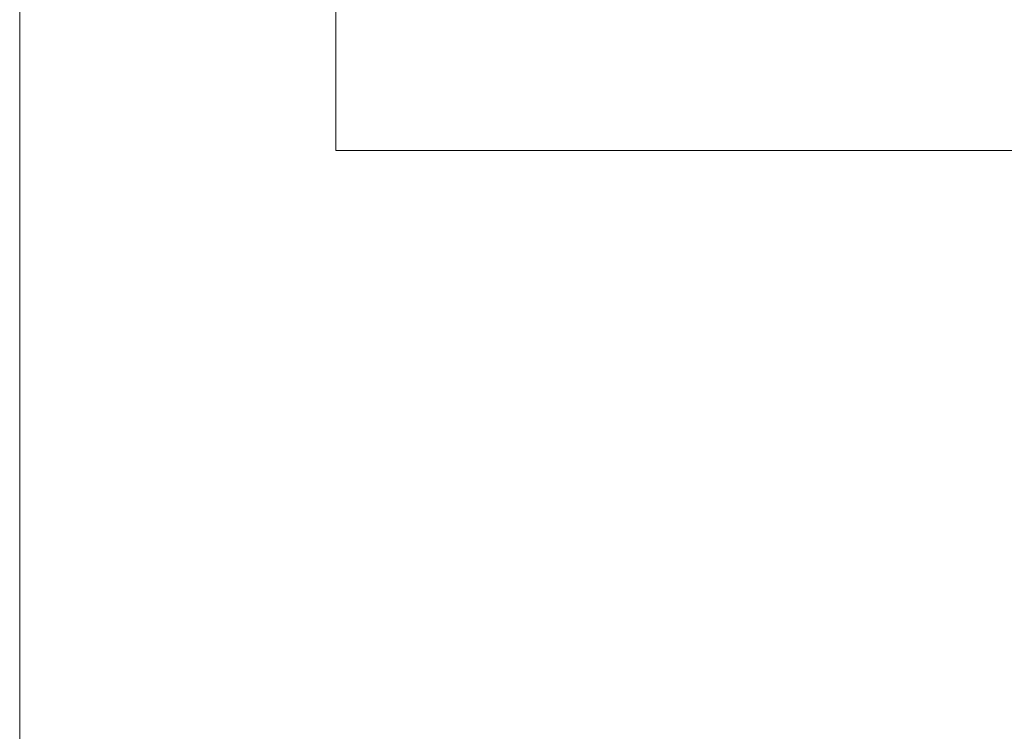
# Model space of a CAD drawing. Header units: inches. Extents: x 63 to 263, y 38 to 153.
# Tile 42 of 116: x 63.03 to 69.65, y 141.11 to 145.89. Entities that reach past the tile are written whole.
import ezdxf

# ---------------------------------------------------------------- set-up
doc = ezdxf.new("R2010")
doc.units = ezdxf.units.IN
doc.header["$MEASUREMENT"] = 0
doc.layers.add('A-FLOR-HRAL', color=1, linetype='Continuous', lineweight=9)
doc.layers.add('A-FLOR-STRS', color=2, linetype='Continuous', lineweight=9)

# ---------------------------------------------------------------- blocks, each defined once
blk = doc.blocks.new('Stair - Stairs-122113-_3D_')
at = {"layer": 'A-FLOR-STRS'}
mesh = blk.add_polyface(dxfattribs=at)
corners = [(63.0319, 105.0116, 135.6522), (74.0319, 105.0116, 135.6522), (74.0319, 153.137, 135.6522), (63.0319, 153.137, 135.6522)]
mesh.append_faces([[corners[k] for k in face] for face in [(3, 0, 1, 2)]])
mesh = blk.add_polyface(dxfattribs=at)
corners = [(63.0319, 105.0116, 133.6522), (63.0319, 153.137, 133.6522), (74.0319, 153.137, 133.6522), (74.0319, 105.0116, 133.6522)]
mesh.append_faces([[corners[k] for k in face] for face in [(1, 2, 3, 0)]])
mesh = blk.add_polyface(dxfattribs=at)
corners = [(63.0319, 105.0116, 135.6522), (63.0319, 153.137, 135.6522), (63.0319, 153.137, 133.6522), (63.0319, 105.0116, 133.6522)]
mesh.append_faces([[corners[k] for k in face] for face in [(0, 1, 2, 3)]])
blk = doc.blocks.new('Railing - Railing-122158-_3D_')
at = {"layer": 'A-FLOR-HRAL'}
mesh = blk.add_polyface(dxfattribs=at)
corners = [(65.1569, 151.0116, 169.9151), (65.1569, 151.0116, 168.8083), (65.1569, 145.0116, 168.8083), (65.1569, 145.0116, 169.9151)]
mesh.append_faces([[corners[k] for k in face] for face in [(3, 0, 1, 2)]])
mesh = blk.add_polyface(dxfattribs=at)
corners = [(206.1445, 145.0116, 103.0435), (206.1445, 151.0116, 103.0435), (65.1569, 151.0116, 169.9151), (65.1569, 145.0116, 169.9151)]
mesh.append_faces([[corners[k] for k in face] for face in [(3, 0, 1, 2)]])
mesh = blk.add_polyface(dxfattribs=at)
corners = [(205.9194, 151.0116, 102.0435), (205.9194, 145.0116, 102.0435), (65.1569, 145.0116, 168.8083), (65.1569, 151.0116, 168.8083)]
mesh.append_faces([[corners[k] for k in face] for face in [(0, 1, 2, 3)]])
mesh = blk.add_polyface(dxfattribs=at)
corners = [(205.9194, 145.0116, 102.0435), (206.1445, 145.0116, 103.0435), (65.1569, 145.0116, 169.9151), (65.1569, 145.0116, 168.8083)]
mesh.append_faces([[corners[k] for k in face] for face in [(3, 0, 1, 2)]])

msp = doc.modelspace()

# ---------------------------------------------------------------- block references
at = {"layer": 'A-FLOR-HRAL'}
msp.add_blockref('Railing - Railing-122158-_3D_', (0, 0), dxfattribs=at)
at = {"layer": 'A-FLOR-STRS'}
msp.add_blockref('Stair - Stairs-122113-_3D_', (0, 0), dxfattribs=at)

doc.saveas('drawing.dxf')
